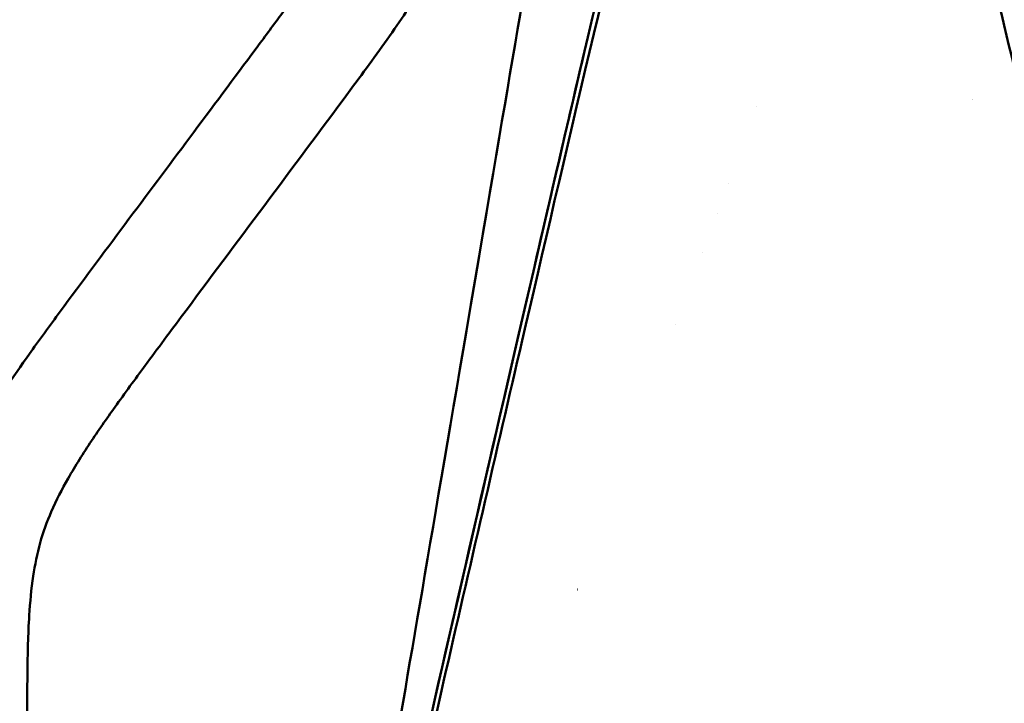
# Model space of a CAD drawing. Header units: millimetres. Extents: x 0 to 6049, y -120 to 1682.
# Tile 170 of 191: x 1300 to 1349, y 1405 to 1439. Entities that reach past the tile are written whole.
import ezdxf

# ---------------------------------------------------------------- set-up
doc = ezdxf.new("R2010")
doc.units = ezdxf.units.MM
doc.header["$LTSCALE"] = 2
doc.layers.add('Sichtbar (ISO)', color=7, linetype='Continuous', lineweight=50)

msp = doc.modelspace()

# ---------------------------------------------------------------- linework, layer by layer
at = {"layer": 'Sichtbar (ISO)'}
for p, q in [((1336.407, 1434.911), (1336.407, 1434.911)), ((1335, 1431.12), (1334.999, 1431.12)), ((1334.443, 1429.62), (1334.443, 1429.62)), ((1333.716, 1427.664), (1333.716, 1427.662)), ((1332.385, 1424.078), (1332.386, 1424.08)), ((1327.5, 1410.918), (1327.499, 1410.916))]:
    msp.add_line(p, q, dxfattribs=at)
msp.add_arc((1353.907, 1427.87), 10, 132.4353596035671, 132.4354456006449, dxfattribs=at)
for points, knots in [([(1376.007, 1463.945), (1342.275, 1459.002), (1336.018, 1457.962), (1331.907, 1454.14), (1329.813, 1446.353), (1321.839, 1411.706), (1319.123, 1399.753)], [0, 0, 0, 0, 0.214053, 0.4340864, 0.6541198, 0.8418018, 0.8418018, 0.8418018, 0.8418018]), ([(1319.336, 1399.681), (1319.788, 1401.671), (1320.291, 1403.879), (1322.115, 1411.854), (1323.473, 1417.752), (1326.7, 1431.683), (1329.749, 1444.772), (1331.247, 1450.285), (1331.751, 1452.098), (1333.326, 1454.869), (1334.052, 1455.646), (1335.647, 1456.886), (1336.595, 1457.339), (1338.221, 1457.923), (1339.223, 1458.194), (1342.132, 1458.723), (1342.719, 1458.825), (1343.778, 1459.007), (1344.481, 1459.127), (1348.928, 1459.855), (1354.257, 1460.67), (1365.473, 1462.362), (1372.294, 1463.382), (1375.952, 1463.928)], [1.292402, 1.292402, 1.292402, 1.292402, 1.452332, 1.452332, 1.811623, 1.811623, 2.355924, 2.355924, 2.615189, 2.615189, 2.804117, 2.804117, 3.021369, 3.021369, 3.205518, 3.205518, 3.245329, 3.245329, 3.307691, 3.307691, 3.6139, 3.6139, 3.853489, 3.853489, 3.853489, 3.853489]), ([(1295.157, 1404.095), (1295.157, 1405.43), (1295.153, 1407.453), (1295.283, 1410.731), (1295.603, 1413.331), (1296.517, 1416.406), (1298.054, 1419.435), (1300.09, 1422.414), (1303.598, 1427.188), (1307.395, 1432.244), (1311.061, 1437.174), (1312.852, 1439.59), (1313.95, 1441.105), (1315.327, 1443.087), (1316.631, 1445.285), (1317.454, 1447.338), (1317.904, 1448.85), (1318.373, 1451.163), (1318.664, 1455.062), (1318.657, 1458.344), (1318.657, 1460.257)], [0, 0, 0, 0, 0.063726, 0.096533, 0.156576, 0.188364, 0.249111, 0.317901, 0.36024, 0.531483, 0.619234, 0.653015, 0.674815, 0.708407, 0.768107, 0.796298, 0.813683, 0.843364, 0.908713, 1, 1, 1, 1]), ([(1323.657, 1460.257), (1323.657, 1458.746), (1323.661, 1456.471), (1323.543, 1453.232), (1323.335, 1450.776), (1322.977, 1448.622), (1322.527, 1446.787), (1321.86, 1444.798), (1320.781, 1442.493), (1319.539, 1440.434), (1318.071, 1438.261), (1314.314, 1433.155), (1310.178, 1427.652), (1306.252, 1422.367), (1304.669, 1420.214), (1303.336, 1418.312), (1302.225, 1416.55), (1301.347, 1414.862), (1300.755, 1413.231), (1300.409, 1411.495), (1300.253, 1409.811), (1300.153, 1407.314), (1300.157, 1405.467), (1300.157, 1404.095)], [0, 0, 0, 0, 0.072099, 0.108579, 0.154693, 0.189643, 0.212686, 0.244806, 0.289574, 0.333853, 0.359346, 0.414588, 0.635925, 0.687443, 0.728365, 0.763257, 0.798163, 0.827644, 0.853838, 0.880725, 0.911897, 0.934483, 1, 1, 1, 1]), ([(1327.18, 1453.703), (1324.582, 1439.355), (1324.434, 1438.147), (1320.229, 1413.433), (1318.915, 1405.77), (1317.924, 1399.986)], [0.000003, 0.000003, 0.000003, 0.000003, 4.374432, 4.374432, 7.520575, 7.520575, 7.520575, 7.520575]), ([(1347.271, 1444.97), (1348.555, 1439.622), (1349.836, 1434.285), (1351.115, 1428.958), (1352.394, 1423.63), (1353.67, 1418.314), (1354.944, 1413.008), (1355.001, 1412.767), (1355.059, 1412.526), (1355.117, 1412.285), (1356.333, 1407.222), (1357.546, 1402.168), (1358.757, 1397.124)], [0, 0, 0, 0, 0.333333, 0.333333, 0.333333, 0.666667, 0.666667, 0.666667, 0.681809, 0.681809, 0.681809, 1, 1, 1, 1]), ([(1319.116, 1399.755), (1321, 1408.062), (1323.263, 1417.875), (1326.393, 1431.406), (1327.198, 1434.882), (1327.925, 1437.963)], [0.811941, 0.811941, 0.811941, 0.811941, 1.709505, 1.709505, 2.314243, 2.314243, 2.314243, 2.314243])]:
    msp.add_open_spline(points, degree=3, knots=knots, dxfattribs=at)

doc.saveas('drawing.dxf')
